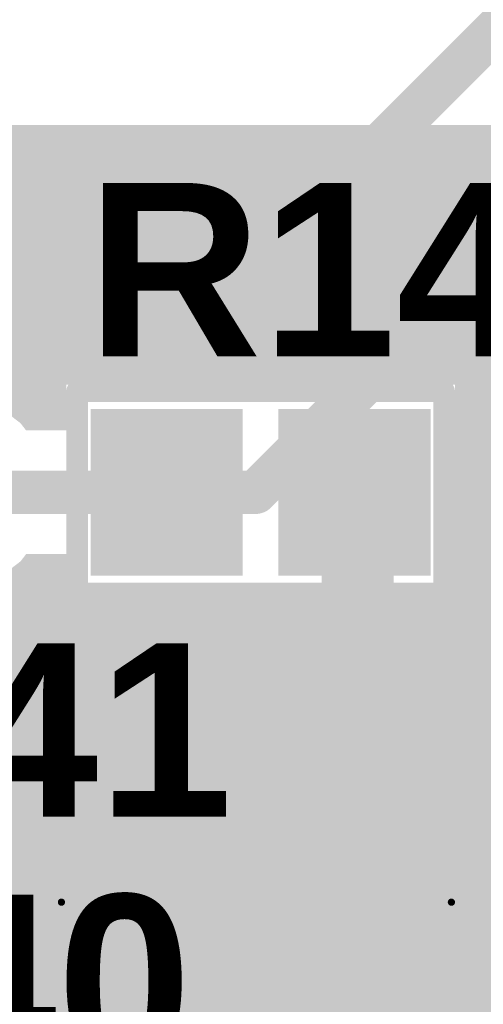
# Model space of a CAD drawing. Header units: inches. Extents: x -60 to 68, y -60 to 60.
# Tile 71 of 78: x 42.36 to 45.57, y -30.38 to -23.57. Entities that reach past the tile are written whole.
import ezdxf

# ---------------------------------------------------------------- set-up
doc = ezdxf.new("R2010")
doc.units = ezdxf.units.IN
for name, color, linetype in [('Bottom Copper', 5, 'Continuous'), ('Mechanical 15', 56, 'Continuous'), ('Top Copper', 1, 'Continuous'), ('Top Mask', 216, 'Continuous'), ('Top Overlay', 2, 'Continuous'), ('Top Paste', 8, 'Continuous')]:
    doc.layers.add(name, color=color, linetype=linetype)
doc.styles.add('Arial_Bold', font='txt', dxfattribs={"height": 0.2})

# ---------------------------------------------------------------- blocks, each defined once
blk = doc.blocks.new('RES0603_102')
at = {"layer": 'Top Copper'}
for points in [[(-1.075, -0.475), (-1.075, 0.475), (-0.225, 0.475), (-0.225, -0.475)], [(0.225, -0.475), (0.225, 0.475), (1.075, 0.475), (1.075, -0.475)]]:
    blk.add_hatch(color=1, dxfattribs=at).paths.add_polyline_path(points)
at = {"layer": 'Top Mask'}
for points in [[(-1.1766, -0.5766), (-1.1766, 0.5766), (-0.1234, 0.5766), (-0.1234, -0.5766)], [(0.1234, -0.5766), (0.1234, 0.5766), (1.1766, 0.5766), (1.1766, -0.5766)]]:
    blk.add_hatch(color=216, dxfattribs=at).paths.add_polyline_path(points)
at = {"layer": 'Top Paste'}
for points in [[(-1.075, -0.475), (-1.075, 0.475), (-0.225, 0.475), (-0.225, -0.475)], [(0.225, -0.475), (0.225, 0.475), (1.075, 0.475), (1.075, -0.475)]]:
    blk.add_hatch(color=8, dxfattribs=at).paths.add_polyline_path(points)
at = {"layer": 'Top Overlay'}
for points in [[(-1.27, 0.7, 0.15, 0.15, 0), (1.27, 0.7, 0.15, 0.15, 0)], [(-1.27, -0.7, 0.15, 0.15, 0), (-1.27, 0.7, 0.15, 0.15, 0)], [(1.27, -0.7, 0.15, 0.15, 0), (1.27, 0.7, 0.15, 0.15, 0)], [(-1.27, -0.7, 0.15, 0.15, 0), (1.27, -0.7, 0.15, 0.15, 0)]]:
    blk.add_lwpolyline(points, format="xyseb", dxfattribs=at)
for points in [[(-1.3075, 0.7, 0.075, 0.075, 1), (-1.2325, 0.7, 0.075, 0.075, 1)], [(-1.3075, 0.7, 0.075, 0.075, 1), (-1.2325, 0.7, 0.075, 0.075, 1)], [(1.2325, 0.7, 0.075, 0.075, 1), (1.3075, 0.7, 0.075, 0.075, 1)], [(1.2325, 0.7, 0.075, 0.075, 1), (1.3075, 0.7, 0.075, 0.075, 1)], [(-1.3075, -0.7, 0.075, 0.075, 1), (-1.2325, -0.7, 0.075, 0.075, 1)], [(-1.3075, -0.7, 0.075, 0.075, 1), (-1.2325, -0.7, 0.075, 0.075, 1)], [(1.2325, -0.7, 0.075, 0.075, 1), (1.3075, -0.7, 0.075, 0.075, 1)], [(1.2325, -0.7, 0.075, 0.075, 1), (1.3075, -0.7, 0.075, 0.075, 1)]]:
    blk.add_lwpolyline(points, format="xyseb", close=True, dxfattribs=at)
blk = doc.blocks.new('RES0603_103')
at = {"layer": 'Top Copper'}
for points in [[(-1.075, -0.475), (-1.075, 0.475), (-0.225, 0.475), (-0.225, -0.475)], [(0.225, -0.475), (0.225, 0.475), (1.075, 0.475), (1.075, -0.475)]]:
    blk.add_hatch(color=1, dxfattribs=at).paths.add_polyline_path(points)
at = {"layer": 'Top Mask'}
for points in [[(-1.1766, -0.5766), (-1.1766, 0.5766), (-0.1234, 0.5766), (-0.1234, -0.5766)], [(0.1234, -0.5766), (0.1234, 0.5766), (1.1766, 0.5766), (1.1766, -0.5766)]]:
    blk.add_hatch(color=216, dxfattribs=at).paths.add_polyline_path(points)
at = {"layer": 'Top Paste'}
for points in [[(-1.075, -0.475), (-1.075, 0.475), (-0.225, 0.475), (-0.225, -0.475)], [(0.225, -0.475), (0.225, 0.475), (1.075, 0.475), (1.075, -0.475)]]:
    blk.add_hatch(color=8, dxfattribs=at).paths.add_polyline_path(points)
at = {"layer": 'Top Overlay'}
for points in [[(-1.27, -0.7, 0.15, 0.15, 0), (-1.27, 0.7, 0.15, 0.15, 0)], [(-1.27, 0.7, 0.15, 0.15, 0), (1.27, 0.7, 0.15, 0.15, 0)], [(1.27, -0.7, 0.15, 0.15, 0), (1.27, 0.7, 0.15, 0.15, 0)], [(-1.27, -0.7, 0.15, 0.15, 0), (1.27, -0.7, 0.15, 0.15, 0)]]:
    blk.add_lwpolyline(points, format="xyseb", dxfattribs=at)
for points in [[(-1.3075, 0.7, 0.075, 0.075, 1), (-1.2325, 0.7, 0.075, 0.075, 1)], [(-1.3075, 0.7, 0.075, 0.075, 1), (-1.2325, 0.7, 0.075, 0.075, 1)], [(1.2325, 0.7, 0.075, 0.075, 1), (1.3075, 0.7, 0.075, 0.075, 1)], [(1.2325, 0.7, 0.075, 0.075, 1), (1.3075, 0.7, 0.075, 0.075, 1)], [(-1.3075, -0.7, 0.075, 0.075, 1), (-1.2325, -0.7, 0.075, 0.075, 1)], [(-1.3075, -0.7, 0.075, 0.075, 1), (-1.2325, -0.7, 0.075, 0.075, 1)], [(1.2325, -0.7, 0.075, 0.075, 1), (1.3075, -0.7, 0.075, 0.075, 1)], [(1.2325, -0.7, 0.075, 0.075, 1), (1.3075, -0.7, 0.075, 0.075, 1)]]:
    blk.add_lwpolyline(points, format="xyseb", close=True, dxfattribs=at)
blk = doc.blocks.new('CAPC0603_129')
at = {"layer": 'Top Copper'}
for points in [[(-1.125, -0.5), (-1.125, 0.5), (-0.225, 0.5), (-0.225, -0.5)], [(0.225, -0.5), (0.225, 0.5), (1.125, 0.5), (1.125, -0.5)]]:
    blk.add_hatch(color=1, dxfattribs=at).paths.add_polyline_path(points)
at = {"layer": 'Top Mask'}
for points in [[(-1.2266, -0.6016), (-1.2266, 0.6016), (-0.1234, 0.6016), (-0.1234, -0.6016)], [(0.1234, -0.6016), (0.1234, 0.6016), (1.2266, 0.6016), (1.2266, -0.6016)]]:
    blk.add_hatch(color=216, dxfattribs=at).paths.add_polyline_path(points)
at = {"layer": 'Top Paste'}
for points in [[(-1.125, -0.5), (-1.125, 0.5), (-0.225, 0.5), (-0.225, -0.5)], [(0.225, -0.5), (0.225, 0.5), (1.125, 0.5), (1.125, -0.5)]]:
    blk.add_hatch(color=8, dxfattribs=at).paths.add_polyline_path(points)
at = {"layer": 'Mechanical 15'}
for points in [[(-1.35, 0.75, 0.05, 0.05, 0), (-1.35, -0.75, 0.05, 0.05, 0)], [(1.35, 0.75, 0.05, 0.05, 0), (-1.35, 0.75, 0.05, 0.05, 0)], [(1.35, 0.75, 0.05, 0.05, 0), (1.35, -0.75, 0.05, 0.05, 0)], [(1.35, -0.75, 0.05, 0.05, 0), (-1.35, -0.75, 0.05, 0.05, 0)]]:
    blk.add_lwpolyline(points, format="xyseb", dxfattribs=at)
for points in [[(-1.3625, 0.75, 0.025, 0.025, 1), (-1.3375, 0.75, 0.025, 0.025, 1)], [(-1.3625, 0.75, 0.025, 0.025, 1), (-1.3375, 0.75, 0.025, 0.025, 1)], [(1.3375, 0.75, 0.025, 0.025, 1), (1.3625, 0.75, 0.025, 0.025, 1)], [(1.3375, 0.75, 0.025, 0.025, 1), (1.3625, 0.75, 0.025, 0.025, 1)], [(-1.3625, -0.75, 0.025, 0.025, 1), (-1.3375, -0.75, 0.025, 0.025, 1)], [(-1.3625, -0.75, 0.025, 0.025, 1), (-1.3375, -0.75, 0.025, 0.025, 1)], [(1.3375, -0.75, 0.025, 0.025, 1), (1.3625, -0.75, 0.025, 0.025, 1)], [(1.3375, -0.75, 0.025, 0.025, 1), (1.3625, -0.75, 0.025, 0.025, 1)]]:
    blk.add_lwpolyline(points, format="xyseb", close=True, dxfattribs=at)
at = {"layer": 'Top Overlay'}
for points in [[(1.4, 0.7, 0.15, 0.15, 0), (-1.4, 0.7, 0.15, 0.15, 0)], [(-1.4, 0.7, 0.15, 0.15, 0), (-1.4, -0.7, 0.15, 0.15, 0)], [(1.4, 0.7, 0.15, 0.15, 0), (1.4, -0.7, 0.15, 0.15, 0)], [(1.4, -0.7, 0.15, 0.15, 0), (-1.4, -0.7, 0.15, 0.15, 0)]]:
    blk.add_lwpolyline(points, format="xyseb", dxfattribs=at)
for points in [[(-1.4375, 0.7, 0.075, 0.075, 1), (-1.3625, 0.7, 0.075, 0.075, 1)], [(-1.4375, 0.7, 0.075, 0.075, 1), (-1.3625, 0.7, 0.075, 0.075, 1)], [(1.3625, 0.7, 0.075, 0.075, 1), (1.4375, 0.7, 0.075, 0.075, 1)], [(1.3625, 0.7, 0.075, 0.075, 1), (1.4375, 0.7, 0.075, 0.075, 1)], [(-1.4375, -0.7, 0.075, 0.075, 1), (-1.3625, -0.7, 0.075, 0.075, 1)], [(-1.4375, -0.7, 0.075, 0.075, 1), (-1.3625, -0.7, 0.075, 0.075, 1)], [(1.3625, -0.7, 0.075, 0.075, 1), (1.4375, -0.7, 0.075, 0.075, 1)], [(1.3625, -0.7, 0.075, 0.075, 1), (1.4375, -0.7, 0.075, 0.075, 1)]]:
    blk.add_lwpolyline(points, format="xyseb", close=True, dxfattribs=at)

msp = doc.modelspace()

# ---------------------------------------------------------------- hatches: boundary and pattern name
at = {"layer": 'Bottom Copper'}
msp.add_hatch(color=5, dxfattribs=at).paths.add_polyline_path([(48.6624, -30.3884), (48.6624, -41.641), (43.928, -41.641), (43.928, -40.5303), (43.983, -40.4585), (44.0505, -40.2955), (44.0736, -40.1206), (44.0505, -39.9457), (43.983, -39.7827), (43.8756, -39.6428), (43.7357, -39.5354), (43.5727, -39.4679), (43.3978, -39.4448), (43.2229, -39.4679), (43.0599, -39.5354), (42.9199, -39.6428), (42.8126, -39.7827), (42.745, -39.9457), (42.722, -40.1206), (42.745, -40.2955), (42.8126, -40.4585), (42.8676, -40.5303), (42.8676, -42.3683), (38.8064, -46.4296), (34.837, -46.4636), (31.4641, -46.4636), (29.787, -44.7865), (29.787, -37.3693), (29.787, -35.4411), (29.8024, -35.418), (29.8311, -35.2736), (29.8311, -29.3016), (31.6525, -27.4802), (36.4858, -27.4802), (36.5081, -27.4894), (36.683, -27.5124), (36.8579, -27.4894), (36.8801, -27.4802), (41.691, -27.4802), (41.7132, -27.4894), (41.8881, -27.5124), (42.063, -27.4894), (42.0853, -27.4802), (45.7542, -27.4802)])
at = {"layer": 'Top Copper'}
msp.add_hatch(color=1, dxfattribs=at).paths.add_polyline_path([(48.6887, -25.6448), (48.6887, -44.1395), (45.2303, -44.1395), (45.2303, -37.1871), (46.7408, -37.1871), (46.7408, -34.9971), (45.2303, -34.9971), (45.2303, -33.8186), (45.7626, -33.8186), (45.7626, -31.6786), (45.2303, -31.6786), (45.2303, -31.1936), (45.3941, -31.1936), (45.3941, -29.6536), (45.2303, -29.6536), (45.2303, -29.3751), (45.3801, -29.3751), (45.3801, -27.8851), (45.2303, -27.8851), (45.2303, -27.5816), (45.3731, -27.5816), (45.3731, -26.0916), (42.6831, -26.0916), (42.6831, -26.4084), (42.4041, -26.4084), (42.366, -26.3588), (42.226, -26.2514), (42.063, -26.1839), (41.8881, -26.1609), (41.7132, -26.1839), (41.5502, -26.2514), (41.4103, -26.3588), (41.3029, -26.4987), (41.2354, -26.6617), (41.2124, -26.8366), (41.2354, -27.0115), (41.3029, -27.1745), (41.4103, -27.3145), (41.5502, -27.4219), (41.7132, -27.4894), (41.8881, -27.5124), (42.063, -27.4894), (42.226, -27.4219), (42.366, -27.3145), (42.4041, -27.2649), (42.6831, -27.2649), (42.6831, -27.5816), (44.1699, -27.5816), (44.1699, -27.8851), (43.9901, -27.8851), (43.9901, -29.3751), (44.1699, -29.3751), (44.1699, -29.6536), (43.9541, -29.6536), (43.9541, -31.1936), (44.1699, -31.1936), (44.1699, -31.6786), (43.1891, -31.6786), (43.1891, -33.8186), (44.1699, -33.8186), (44.1699, -34.9971), (43.9148, -34.9971), (43.9148, -37.1871), (44.1699, -37.1871), (44.1699, -39.9178), (44.0505, -39.9457), (43.983, -39.7827), (43.8756, -39.6428), (43.7357, -39.5354), (43.5727, -39.4679), (43.3978, -39.4448), (43.2229, -39.4679), (43.0599, -39.5354), (42.9882, -39.5904), (42.7638, -39.5904), (42.7638, -39.3421), (41.3238, -39.3421), (41.3238, -40.8821), (41.5136, -40.8821), (41.5136, -41.2727), (41.3538, -41.2727), (41.1295, -41.3173), (40.9394, -41.4443), (40.8123, -41.6345), (40.7677, -41.8587), (40.8123, -42.083), (40.9394, -42.2731), (41.1295, -42.4002), (41.2743, -42.429), (41.2743, -42.5585), (41.1295, -42.5873), (40.9394, -42.7143), (40.8123, -42.9045), (40.7677, -43.1287), (40.7737, -43.1587), (40.7737, -43.3866), (40.265, -43.3866), (40.1207, -43.4153), (39.9983, -43.4971), (39.9983, -43.4971), (39.6812, -43.8141), (39.5994, -43.9365), (39.5707, -44.0809), (39.4687, -44.1395), (38.9242, -44.1395), (38.9242, -43.0649), (38.9242, -43.0649), (38.8955, -42.9205), (38.8137, -42.7981), (38.2357, -42.2201), (38.1133, -42.1383), (37.969, -42.1096), (37.9689, -42.1096), (37.7683, -42.1096), (37.7683, -41.8887), (37.7742, -41.8587), (37.7296, -41.6345), (37.6026, -41.4443), (37.4124, -41.3173), (37.1882, -41.2727), (35.7658, -41.2727), (35.5415, -41.3173), (35.3514, -41.4443), (35.2243, -41.6345), (35.1797, -41.8587), (35.1857, -41.8887), (35.1857, -43.0987), (35.1797, -43.1287), (35.2243, -43.353), (35.3514, -43.5431), (35.5415, -43.6702), (35.6863, -43.699), (35.6863, -43.8285), (35.5415, -43.8573), (35.5246, -43.8686), (34.9306, -43.8686), (34.584, -43.522), (34.584, -36.2855), (34.5738, -36.2343), (34.5738, -34.9971), (34.3906, -34.9971), (34.3906, -33.8186), (35.3099, -33.8186), (35.3099, -31.6786), (34.5133, -31.6786), (34.4104, -31.5516), (34.4126, -31.5404), (34.3906, -31.4296), (34.3906, -31.1936), (34.5804, -31.1936), (34.5804, -29.6536), (34.3906, -29.6536), (34.3906, -29.3751), (34.5364, -29.3751), (34.5364, -27.8851), (34.3906, -27.8851), (34.3906, -27.5816), (35.888, -27.5816), (35.888, -27.2649), (36.167, -27.2649), (36.2051, -27.3145), (36.3451, -27.4219), (36.5081, -27.4894), (36.683, -27.5124), (36.8579, -27.4894), (37.0209, -27.4219), (37.1608, -27.3145), (37.2682, -27.1745), (37.3357, -27.0115), (37.3587, -26.8366), (37.3357, -26.6617), (37.2682, -26.4987), (37.1608, -26.3588), (37.0209, -26.2514), (36.8579, -26.1839), (36.683, -26.1608), (36.5081, -26.1839), (36.3451, -26.2514), (36.2051, -26.3588), (36.167, -26.4084), (35.888, -26.4084), (35.888, -26.0916), (33.198, -26.0916), (33.198, -27.5816), (33.3302, -27.5816), (33.3302, -27.8851), (33.1464, -27.8851), (33.1464, -29.3751), (33.3302, -29.3751), (33.3302, -29.6536), (33.1404, -29.6536), (33.1404, -31.1936), (33.3302, -31.1936), (33.3302, -31.5198), (33.3196, -31.573), (33.2241, -31.6786), (32.7364, -31.6786), (32.7364, -33.8186), (33.3302, -33.8186), (33.3302, -34.9971), (31.7478, -34.9971), (31.7478, -37.1871), (33.5236, -37.1871), (33.5236, -43.7416), (33.564, -43.9445), (33.6789, -44.1165), (34.3361, -44.7736), (34.5081, -44.8886), (34.711, -44.9289), (35.5246, -44.9289), (35.5415, -44.9402), (35.7658, -44.9848), (37.1882, -44.9848), (37.4124, -44.9402), (37.6026, -44.8131), (37.7296, -44.623), (37.7742, -44.3987), (37.7296, -44.1745), (37.6026, -43.9843), (37.4124, -43.8573), (37.2676, -43.8285), (37.2676, -43.699), (37.4124, -43.6702), (37.6026, -43.5431), (37.7296, -43.353), (37.7742, -43.1287), (37.7683, -43.0987), (37.7683, -42.9993), (37.8953, -42.9467), (38.1697, -43.2211), (38.1697, -46.4805), (31.5191, -46.4923), (29.8133, -44.7865), (29.8133, -37.3694), (29.8133, -25.7633), (31.281, -24.2956), (47.3395, -24.2956)])

# ---------------------------------------------------------------- linework, layer by layer
at = {"layer": 'Bottom Copper'}
for points in [[(43.9341, -25.3546, 0.3, 0.3, 0), (53.4429, -15.8458, 0.3, 0.3, 0)], [(43.994, -26.8366, 0.3, 0.3, 0), (54.6752, -16.1554, 0.3, 0.3, 0)], [(41.4199, -25.3546, 0.3, 0.3, 0), (43.9341, -25.3546, 0.3, 0.3, 0)], [(41.8881, -26.8366, 0.3, 0.3, 0), (43.994, -26.8366, 0.3, 0.3, 0)]]:
    msp.add_lwpolyline(points, format="xyseb", dxfattribs=at)
for points in [[(43.8591, -25.3546, 0.15, 0.15, 1), (44.0091, -25.3546, 0.15, 0.15, 1)], [(43.8591, -25.3546, 0.15, 0.15, 1), (44.0091, -25.3546, 0.15, 0.15, 1)], [(43.919, -26.8366, 0.15, 0.15, 1), (44.069, -26.8366, 0.15, 0.15, 1)], [(43.919, -26.8366, 0.15, 0.15, 1), (44.069, -26.8366, 0.15, 0.15, 1)]]:
    msp.add_lwpolyline(points, format="xyseb", close=True, dxfattribs=at)
at = {"layer": 'Top Copper'}
for points in [[(44.7001, -30.4236, 0.5, 0.5, 0), (44.7001, -26.8366, 0.5, 0.5, 0)], [(41.8881, -26.8366, 0.3, 0.3, 0), (43.3781, -26.8366, 0.3, 0.3, 0)], [(44.7001, -44.5066, 0.5, 0.5, 0), (44.7001, -30.4236, 0.5, 0.5, 0)]]:
    msp.add_lwpolyline(points, format="xyseb", dxfattribs=at)
for points in [[(44.5751, -26.8366, 0.25, 0.25, 1), (44.8251, -26.8366, 0.25, 0.25, 1)], [(43.3031, -26.8366, 0.15, 0.15, 1), (43.4531, -26.8366, 0.15, 0.15, 1)], [(44.5751, -30.4236, 0.25, 0.25, 1), (44.8251, -30.4236, 0.25, 0.25, 1)], [(44.5751, -30.4236, 0.25, 0.25, 1), (44.8251, -30.4236, 0.25, 0.25, 1)]]:
    msp.add_lwpolyline(points, format="xyseb", close=True, dxfattribs=at)

# ---------------------------------------------------------------- block references
for name, p in [('RES0603_103', (44.0281, -26.8366)), ('RES0603_102', (44.0351, -28.6301))]:
    msp.add_blockref(name, p)
at = {"rotation": 180}
msp.add_blockref('CAPC0603_129', (43.9991, -30.4236), dxfattribs=at)

# ---------------------------------------------------------------- texts
at = {"layer": 'Top Overlay', "style": 'Arial_Bold'}
for s, p in [('R140', (42.8243, -25.8959)), ('R141', (39.8282, -29.0822)), ('C140', (39.5433, -30.8215))]:
    msp.add_text(s, height=1.2, dxfattribs=at).set_placement(p)

doc.saveas('drawing.dxf')
